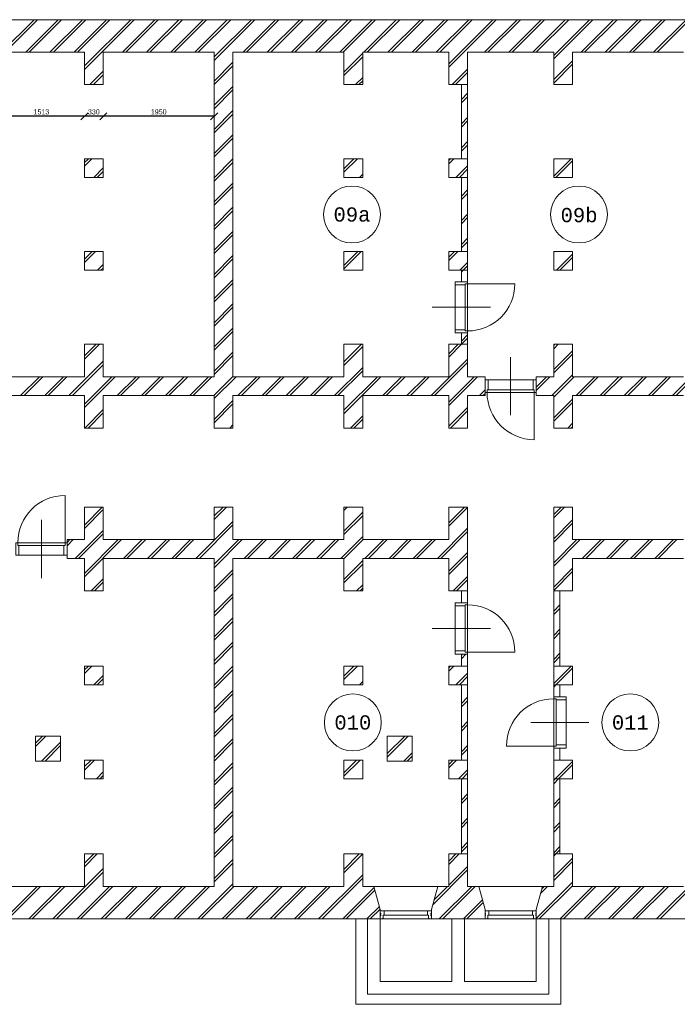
# Model space of a CAD drawing. Header units: millimetres. Extents: x 16453 to 69052, y 14723 to 37253.
# Tile 4 of 5: x 44220 to 55776, y 17746 to 35036. Entities that reach past the tile are written whole.
import ezdxf
from ezdxf.enums import TextEntityAlignment as Align
from ezdxf.xclip import XClip

# ---------------------------------------------------------------- set-up
doc = ezdxf.new("R2010")
doc.units = ezdxf.units.MM
doc.header["$LTSCALE"] = 50
doc.header["$XCLIPFRAME"] = 0
doc.layers.get('0').update_dxf_attribs({"linetype": 'CONTINUOUS'})
for name, color, linetype in [('Xref', 8, 'CONTINUOUS'), ('Xref-kel26$0$AL$1A---_ALGEMEEN', 8, 'CONTINUOUS'), ('Xref-kel26$0$AM$1A---_MAATV', 8, 'CONTINUOUS'), ('Xref-kel26$0$AT$1A---_TEKST050', 8, 'CONTINUOUS')]:
    doc.layers.add(name, color=color, linetype=linetype)
doc.styles.add('Xref-kel26$0$MONOTXT', font='MONOTXT')
doc.styles.add('Xref-kel26$0$Standard', font='txt')
doc.dimstyles.new('Xref-kel26$0$Standard', dxfattribs={"dimscale": 50, "dimtxt": 1.8, "dimasz": 2.5, "dimexe": 0.18, "dimexo": 0.0625, "dimtad": 1, "dimdec": 0, "dimdsep": 46, "dimtxsty": 'Xref-kel26$0$Standard', "dimblk": 'Xref-kel26$0$_Oblique', "dimcen": 2.5, "dimse1": 1, "dimse2": 1, "dimclrd": 8, "dimclre": 8, "dimclrt": 8, "dimadec": 0, "dimazin": 0, "dimtfac": 1, "dimtdec": 0, "dimtmove": 0, "dimatfit": 3, "dimldrblk": 'Xref-kel26$0$_Oblique', "dimfxl": 1, "dimtolj": 1, "dimtzin": 0, "dimarcsym": 0})

# ---------------------------------------------------------------- blocks, each defined once
blk = doc.blocks.new('Xref-kel26$0$ED0831')
at = {"layer": 'Xref-kel26$0$AL$1A---_ALGEMEEN', "color": 0, "linetype": 'Continuous', "lineweight": 0}
for p, q in [((450, -400), (450, 620)), ((0, 0), (0, 220)), ((0, 220), (55, 220)), ((55, 220), (845, 220)), ((55, 220), (55, 45)), ((900, 220), (845, 220)), ((845, 220), (845, 45)), ((900, 0), (900, 220)), ((35, 0), (0, 0)), ((55, 45), (35, 45)), ((35, 45), (35, 0)), ((35, 0), (35, -830)), ((865, 0), (35, 0)), ((55, 45), (845, 45)), ((845, 45), (865, 45)), ((865, 45), (865, 0)), ((865, 0), (900, 0))]:
    blk.add_line(p, q, dxfattribs=at)
blk.add_arc((35, 0), 830, 270, 360, dxfattribs=at)
blk = doc.blocks.new('*O9')
at = {"layer": 'Xref-kel26$0$AL$1A---_ALGEMEEN', "color": 0, "linetype": 'Continuous', "lineweight": 0}
for p, q in [((-333, 69.5), (433, 69.5)), ((-355.5, -69.5), (455.5, -69.5)), ((-333, -2.5), (433, -2.5))]:
    blk.add_line(p, q, dxfattribs=at)
for points in [[(-400, 69.5), (-335.15, 69.5), (-333, 67.36), (-333, -2.5), (-350, -2.5), (-350, -53.5), (-355.5, -53.5), (-355.5, -67.28), (-357.72, -69.5), (-400, -69.5), (-400, -15.5), (-391, -15.5), (-391, 0.5), (-400, 0.5), (-400, 14.5), (-391, 14.5), (-391, 30.5), (-400, 30.5)], [(500, 69.5), (435.15, 69.5), (433, 67.36), (433, -2.5), (450, -2.5), (450, -53.5), (455.5, -53.5), (455.5, -67.28), (457.72, -69.5), (500, -69.5), (500, -15.5), (491, -15.5), (491, 0.5), (500, 0.5), (500, 14.5), (491, 14.5), (491, 30.5), (500, 30.5)]]:
    blk.add_lwpolyline(points, close=True, dxfattribs=at)
blk = doc.blocks.new('*O10')
at = {"layer": 'Xref-kel26$0$AL$1A---_ALGEMEEN', "color": 0, "linetype": 'Continuous', "lineweight": 0}
for p, q in [((333, 69.5), (-433, 69.5)), ((355.5, -69.5), (-455.5, -69.5)), ((333, -2.5), (-433, -2.5))]:
    blk.add_line(p, q, dxfattribs=at)
for points in [[(-500, 69.5), (-435.15, 69.5), (-433, 67.36), (-433, -2.5), (-450, -2.5), (-450, -53.5), (-455.5, -53.5), (-455.5, -67.28), (-457.72, -69.5), (-500, -69.5), (-500, -15.5), (-491, -15.5), (-491, 0.5), (-500, 0.5), (-500, 14.5), (-491, 14.5), (-491, 30.5), (-500, 30.5)], [(400, 69.5), (335.15, 69.5), (333, 67.36), (333, -2.5), (350, -2.5), (350, -53.5), (355.5, -53.5), (355.5, -67.28), (357.72, -69.5), (400, -69.5), (400, -15.5), (391, -15.5), (391, 0.5), (400, 0.5), (400, 14.5), (391, 14.5), (391, 30.5), (400, 30.5)]]:
    blk.add_lwpolyline(points, close=True, dxfattribs=at)
blk = doc.blocks.new('Xref-kel26$0$_Oblique')
at = {"color": 0, "linetype": 'ByBlock', "lineweight": -2}
blk.add_line((-0.5, -0.5), (0.5, 0.5), dxfattribs=at)
blk = doc.blocks.new('*D17')
at = {"layer": 'Xref-kel26$0$AM$1A---_MAATV', "color": 8, "linetype": 'Continuous', "lineweight": -2, "transparency": 16777216}
blk.add_line((121495.43, 57319.74001), (119982.93, 57319.74001), dxfattribs=at)
at = {"layer": 'Xref-kel26$0$AM$1A---_MAATV', "color": 8, "linetype": 'Continuous', "lineweight": -2, "transparency": 16777216, "xscale": 125, "yscale": 125, "zscale": 125, "rotation": 180}
blk.add_blockref('Xref-kel26$0$_Oblique', (119982.93, 57319.74001), dxfattribs=at)
at = {"layer": 'Xref-kel26$0$AM$1A---_MAATV', "color": 8, "linetype": 'Continuous', "lineweight": -2, "transparency": 16777216, "xscale": 125, "yscale": 125, "zscale": 125}
blk.add_blockref('Xref-kel26$0$_Oblique', (121495.43, 57319.74001), dxfattribs=at)
at = {"layer": 'Xref-kel26$0$AM$1A---_MAATV', "color": 8, "linetype": 'Continuous', "lineweight": 0, "transparency": 16777216, "insert": (120739.18, 57395.99001), "char_height": 90, "attachment_point": 5, "style": 'Xref-kel26$0$Standard'}
blk.add_mtext('\\A1;1513', dxfattribs=at)
blk = doc.blocks.new('*D18')
at = {"layer": 'Xref-kel26$0$AM$1A---_MAATV', "color": 8, "linetype": 'Continuous', "lineweight": -2, "transparency": 16777216}
blk.add_line((121825.43, 57319.74001), (121495.43, 57319.74001), dxfattribs=at)
at = {"layer": 'Xref-kel26$0$AM$1A---_MAATV', "color": 8, "linetype": 'Continuous', "lineweight": -2, "transparency": 16777216, "xscale": 125, "yscale": 125, "zscale": 125, "rotation": 180}
blk.add_blockref('Xref-kel26$0$_Oblique', (121495.43, 57319.74001), dxfattribs=at)
at = {"layer": 'Xref-kel26$0$AM$1A---_MAATV', "color": 8, "linetype": 'Continuous', "lineweight": -2, "transparency": 16777216, "xscale": 125, "yscale": 125, "zscale": 125}
blk.add_blockref('Xref-kel26$0$_Oblique', (121825.43, 57319.74001), dxfattribs=at)
at = {"layer": 'Xref-kel26$0$AM$1A---_MAATV', "color": 8, "linetype": 'Continuous', "lineweight": 0, "transparency": 16777216, "insert": (121660.43, 57395.99001), "char_height": 90, "attachment_point": 5, "style": 'Xref-kel26$0$Standard'}
blk.add_mtext('\\A1;330', dxfattribs=at)
blk = doc.blocks.new('*D19')
at = {"layer": 'Xref-kel26$0$AM$1A---_MAATV', "color": 8, "linetype": 'Continuous', "lineweight": -2, "transparency": 16777216}
blk.add_line((123775.43, 57319.74001), (121825.43, 57319.74001), dxfattribs=at)
at = {"layer": 'Xref-kel26$0$AM$1A---_MAATV', "color": 8, "linetype": 'Continuous', "lineweight": -2, "transparency": 16777216, "xscale": 125, "yscale": 125, "zscale": 125, "rotation": 180}
blk.add_blockref('Xref-kel26$0$_Oblique', (121825.43, 57319.74001), dxfattribs=at)
at = {"layer": 'Xref-kel26$0$AM$1A---_MAATV', "color": 8, "linetype": 'Continuous', "lineweight": -2, "transparency": 16777216, "xscale": 125, "yscale": 125, "zscale": 125}
blk.add_blockref('Xref-kel26$0$_Oblique', (123775.43, 57319.74001), dxfattribs=at)
at = {"layer": 'Xref-kel26$0$AM$1A---_MAATV', "color": 8, "linetype": 'Continuous', "lineweight": 0, "transparency": 16777216, "insert": (122800.43, 57395.99001), "char_height": 90, "attachment_point": 5, "style": 'Xref-kel26$0$Standard'}
blk.add_mtext('\\A1;1950', dxfattribs=at)
blk = doc.blocks.new('Xref-kel26')
at = {"layer": 'Xref-kel26$0$AL$1A---_ALGEMEEN', "linetype": 'Continuous', "lineweight": 0}
for p, q in [((120040.48, 58444.85), (120610.48, 59014.85)), ((120100.48, 58444.85), (120670.48, 59014.85)), ((120464.75, 58444.85), (121034.75, 59014.85)), ((120524.75, 58444.85), (121094.75, 59014.85)), ((120889.01, 58444.85), (121459.01, 59014.85)), ((120949.01, 58444.85), (121519.01, 59014.85)), ((121313.28, 58444.85), (121883.28, 59014.85)), ((121373.28, 58444.85), (121943.28, 59014.85)), ((121495.43, 58202.74), (122307.54, 59014.85)), ((121495.43, 58142.74), (122367.54, 59014.85)), ((122161.8, 58444.85), (122731.8, 59014.85)), ((122221.8, 58444.85), (122791.8, 59014.85)), ((122586.07, 58444.85), (123156.07, 59014.85)), ((122646.07, 58444.85), (123216.07, 59014.85)), ((123010.33, 58444.85), (123580.33, 59014.85)), ((123070.33, 58444.85), (123640.33, 59014.85)), ((123434.6, 58444.85), (124004.6, 59014.85)), ((123494.6, 58444.85), (124064.6, 59014.85)), ((123775.43, 58361.42), (124428.86, 59014.85)), ((123775.43, 58301.42), (124488.86, 59014.85)), ((124283.12, 58444.85), (124853.12, 59014.85)), ((124343.12, 58444.85), (124913.12, 59014.85)), ((124707.39, 58444.85), (125277.39, 59014.85)), ((124767.39, 58444.85), (125337.39, 59014.85)), ((125131.65, 58444.85), (125701.65, 59014.85)), ((125191.65, 58444.85), (125761.65, 59014.85)), ((125555.92, 58444.85), (126125.92, 59014.85)), ((125615.92, 58444.85), (126185.92, 59014.85)), ((125980.18, 58444.85), (126550.18, 59014.85)), ((126040.18, 58444.85), (126610.18, 59014.85)), ((126404.45, 58444.85), (126974.45, 59014.85)), ((126464.45, 58444.85), (127034.45, 59014.85)), ((126828.71, 58444.85), (127398.71, 59014.85)), ((126888.71, 58444.85), (127458.71, 59014.85)), ((127252.97, 58444.85), (127822.97, 59014.85)), ((127312.97, 58444.85), (127882.97, 59014.85)), ((127677.24, 58444.85), (128247.24, 59014.85)), ((127737.24, 58444.85), (128307.24, 59014.85)), ((127897.93, 58241.28), (128671.5, 59014.85)), ((127897.93, 58181.28), (128731.5, 59014.85)), ((128525.77, 58444.85), (129095.77, 59014.85)), ((128585.77, 58444.85), (129155.77, 59014.85)), ((128950.03, 58444.85), (129520.03, 59014.85)), ((129010.03, 58444.85), (129580.03, 59014.85)), ((129374.29, 58444.85), (129944.29, 59014.85)), ((129434.29, 58444.85), (130004.29, 59014.85)), ((129740.43, 58386.72), (130368.56, 59014.85)), ((129740.43, 58326.72), (130428.56, 59014.85)), ((130222.82, 58444.85), (130792.82, 59014.85)), ((130282.82, 58444.85), (130852.82, 59014.85)), ((130647.09, 58444.85), (131217.09, 59014.85)), ((130707.09, 58444.85), (131277.09, 59014.85)), ((131071.35, 58444.85), (131641.35, 59014.85)), ((131131.35, 58444.85), (131701.35, 59014.85)), ((131495.61, 58444.85), (132065.61, 59014.85)), ((131555.61, 58444.85), (132125.61, 59014.85)), ((126055.43, 58095.83), (126385.43, 58425.83)), ((126055.43, 58035.83), (126385.43, 58365.83)), ((129740.43, 57962.46), (130070.43, 58292.46)), ((121591.8, 57874.85), (121825.43, 58108.48)), ((123775.43, 57937.16), (124105.43, 58267.16)), ((123775.43, 57877.16), (124105.43, 58207.16)), ((127955.77, 57874.85), (128227.93, 58147.01)), ((129740.43, 57902.46), (130070.43, 58232.46)), ((121651.8, 57874.85), (121825.43, 58048.48)), ((126258.71, 57874.85), (126385.43, 58001.57)), ((126318.71, 57874.85), (126385.43, 57941.57)), ((128015.77, 57874.85), (128227.93, 58087.01)), ((123775.43, 57512.89), (124105.43, 57842.89)), ((123775.43, 57452.89), (124105.43, 57782.89)), ((128117.93, 57612.75), (128227.93, 57722.75)), ((128117.93, 57552.75), (128227.93, 57662.75)), ((123775.43, 57088.63), (124105.43, 57418.63)), ((123775.43, 57028.63), (124105.43, 57358.63)), ((128117.93, 57188.49), (128227.93, 57298.49)), ((128117.93, 57128.49), (128227.93, 57238.49)), ((123775.43, 56664.36), (124105.43, 56994.36)), ((123775.43, 56604.36), (124105.43, 56934.36)), ((128117.93, 56764.22), (128227.93, 56874.22)), ((128117.93, 56704.22), (128227.93, 56814.22)), ((121495.43, 56505.68), (121564.6, 56574.85)), ((121495.43, 56445.68), (121624.6, 56574.85)), ((123775.43, 56240.1), (124105.43, 56570.1)), ((126055.43, 56398.78), (126231.5, 56574.85)), ((126055.43, 56338.78), (126291.5, 56574.85)), ((127897.93, 56544.22), (127928.56, 56574.85)), ((127897.93, 56484.22), (127988.56, 56574.85)), ((129740.43, 56265.4), (130049.88, 56574.85)), ((121658.86, 56244.85), (121825.43, 56411.42)), ((123775.43, 56180.1), (124105.43, 56510.1)), ((128022.82, 56244.85), (128227.93, 56449.96)), ((128082.82, 56244.85), (128227.93, 56389.96)), ((129779.88, 56244.85), (130070.43, 56535.4)), ((121718.86, 56244.85), (121825.43, 56351.42)), ((126325.77, 56244.85), (126385.43, 56304.51)), ((123775.43, 55815.83), (124105.43, 56145.83)), ((123775.43, 55755.83), (124105.43, 56085.83)), ((128117.93, 55915.69), (128227.93, 56025.69)), ((128117.93, 55855.69), (128227.93, 55965.69)), ((123775.43, 55391.57), (124105.43, 55721.57)), ((123775.43, 55331.57), (124105.43, 55661.57)), ((128117.93, 55491.43), (128227.93, 55601.43)), ((128117.93, 55431.43), (128227.93, 55541.43)), ((123775.43, 54967.31), (124105.43, 55297.31)), ((123775.43, 54907.31), (124105.43, 55237.31)), ((128117.93, 55067.17), (128227.93, 55177.17)), ((128117.93, 55007.17), (128227.93, 55117.17)), ((121495.43, 54808.63), (121631.65, 54944.85)), ((121495.43, 54748.63), (121691.65, 54944.85)), ((123775.43, 54543.04), (124105.43, 54873.04)), ((123775.43, 54483.04), (124105.43, 54813.04)), ((126055.43, 54701.72), (126298.56, 54944.85)), ((126055.43, 54641.72), (126358.56, 54944.85)), ((127897.93, 54847.17), (127995.61, 54944.85)), ((127897.93, 54787.17), (128055.61, 54944.85)), ((129740.43, 54932.61), (129752.67, 54944.85)), ((129786.93, 54614.85), (130070.43, 54898.35)), ((129846.93, 54614.85), (130070.43, 54838.35)), ((121725.92, 54614.85), (121825.43, 54714.36)), ((121785.92, 54614.85), (121825.43, 54654.36)), ((128089.88, 54614.85), (128227.93, 54752.9)), ((128149.88, 54614.85), (128227.93, 54692.9)), ((128117.93, 54582.9), (128149.88, 54614.85)), ((123775.43, 54118.78), (124105.43, 54448.78)), ((123775.43, 54058.78), (124105.43, 54388.78)), ((123775.43, 53694.51), (124105.43, 54024.51)), ((123775.43, 53634.51), (124105.43, 53964.51)), ((123775.43, 53270.25), (124105.43, 53600.25)), ((123775.43, 53210.25), (124105.43, 53540.25)), ((128117.93, 53370.11), (128227.93, 53480.11)), ((121495.43, 53111.57), (121698.71, 53314.85)), ((121495.43, 53051.57), (121758.71, 53314.85)), ((126055.43, 53004.67), (126365.61, 53314.85)), ((126055.43, 52944.67), (126385.43, 53274.67)), ((127897.93, 53150.11), (128062.67, 53314.85)), ((127897.93, 53090.11), (128122.67, 53314.85)), ((128122.67, 53314.85), (128227.93, 53420.11)), ((129740.43, 53295.55), (129759.73, 53314.85)), ((129740.43, 53235.55), (129819.73, 53314.85)), ((123775.43, 52845.99), (124105.43, 53175.99)), ((123775.43, 52785.99), (124105.43, 53115.99)), ((129740.43, 52871.29), (130070.43, 53201.29)), ((129740.43, 52811.29), (130070.43, 53141.29)), ((121222.97, 52414.85), (121825.43, 53017.31)), ((121282.97, 52414.85), (121825.43, 52957.31)), ((125889.88, 52414.85), (126385.43, 52910.4)), ((127586.93, 52414.85), (128227.93, 53055.85)), ((127646.93, 52414.85), (128227.93, 52995.85)), ((131829.57, 52414.85), (132350.43, 52935.71)), ((120374.45, 52414.85), (120704.45, 52744.85)), ((120434.45, 52414.85), (120764.45, 52744.85)), ((120798.71, 52414.85), (121128.71, 52744.85)), ((120858.71, 52414.85), (121188.71, 52744.85)), ((121495.43, 52263.04), (121977.24, 52744.85)), ((121495.43, 52203.04), (122037.24, 52744.85)), ((122071.5, 52414.85), (122401.5, 52744.85)), ((122131.5, 52414.85), (122461.5, 52744.85)), ((122495.77, 52414.85), (122825.77, 52744.85)), ((122555.77, 52414.85), (122885.77, 52744.85)), ((122920.03, 52414.85), (123250.03, 52744.85)), ((122980.03, 52414.85), (123310.03, 52744.85)), ((123344.29, 52414.85), (123674.29, 52744.85)), ((123404.29, 52414.85), (123734.29, 52744.85)), ((123768.56, 52414.85), (124105.43, 52751.72)), ((123775.43, 52361.72), (124158.56, 52744.85)), ((124192.82, 52414.85), (124522.82, 52744.85)), ((124252.82, 52414.85), (124582.82, 52744.85)), ((124617.09, 52414.85), (124947.09, 52744.85)), ((124677.09, 52414.85), (125007.09, 52744.85)), ((125041.35, 52414.85), (125371.35, 52744.85)), ((125101.35, 52414.85), (125431.35, 52744.85)), ((125465.61, 52414.85), (125795.61, 52744.85)), ((125525.61, 52414.85), (125855.61, 52744.85)), ((125949.88, 52414.85), (126385.43, 52850.4)), ((126055.43, 52156.14), (126644.14, 52744.85)), ((126055.43, 52096.14), (126704.14, 52744.85)), ((126738.41, 52414.85), (127068.41, 52744.85)), ((126798.41, 52414.85), (127128.41, 52744.85)), ((127162.67, 52414.85), (127492.67, 52744.85)), ((127222.67, 52414.85), (127552.67, 52744.85)), ((127897.93, 52301.58), (128341.2, 52744.85)), ((127897.93, 52241.58), (128401.2, 52744.85)), ((129434.18, 52565.04), (129613.99, 52744.85)), ((129434.18, 52505.04), (129673.99, 52744.85)), ((129708.25, 52414.85), (130070.43, 52777.03)), ((129740.43, 52387.03), (130098.25, 52744.85)), ((130132.52, 52414.85), (130462.52, 52744.85)), ((130192.52, 52414.85), (130522.52, 52744.85)), ((130556.78, 52414.85), (130886.78, 52744.85)), ((130616.78, 52414.85), (130946.78, 52744.85)), ((130981.05, 52414.85), (131311.05, 52744.85)), ((131041.05, 52414.85), (131371.05, 52744.85)), ((131405.31, 52414.85), (131735.31, 52744.85)), ((131465.31, 52414.85), (131795.31, 52744.85)), ((131889.57, 52414.85), (132350.43, 52875.71)), ((128435.46, 52414.85), (128534.18, 52513.57)), ((128495.46, 52414.85), (128534.18, 52453.57)), ((123775.43, 51997.46), (124105.43, 52327.46)), ((123775.43, 51937.46), (124105.43, 52267.46)), ((129740.43, 52022.76), (130070.43, 52352.76)), ((129740.43, 51962.76), (130070.43, 52292.76)), ((121501.5, 51844.85), (121825.43, 52168.78)), ((121561.5, 51844.85), (121825.43, 52108.78)), ((126168.41, 51844.85), (126385.43, 52061.87)), ((127897.93, 51877.32), (128227.93, 52207.32)), ((127925.46, 51844.85), (128227.93, 52147.32)), ((124047.09, 51844.85), (124105.43, 51903.19)), ((126228.41, 51844.85), (126385.43, 52001.87)), ((129986.78, 51844.85), (130070.43, 51928.5)), ((130046.78, 51844.85), (130070.43, 51868.5)), ((121495.43, 50454.85), (121495.43, 49884.85)), ((121825.43, 50454.85), (121495.43, 50454.85)), ((121495.43, 50141.72), (121808.56, 50454.85)), ((121495.43, 50081.72), (121825.43, 50411.72)), ((121825.43, 50454.85), (121825.43, 49884.85)), ((123775.43, 50454.85), (124105.43, 50454.85)), ((123775.43, 50454.85), (123775.43, 49884.85)), ((123775.43, 50300.4), (123929.88, 50454.85)), ((123775.43, 50240.4), (123989.88, 50454.85)), ((124105.43, 50454.85), (124105.43, 49884.85)), ((126055.43, 50454.85), (126055.43, 49884.85)), ((126385.43, 50454.85), (126055.43, 50454.85)), ((126055.43, 50399.08), (126111.2, 50454.85)), ((126055.43, 50034.82), (126385.43, 50364.82)), ((126385.43, 50454.85), (126385.43, 49884.85)), ((127897.93, 50454.85), (127897.93, 49884.85)), ((127897.93, 50454.85), (128227.93, 50454.85)), ((127897.93, 50180.26), (128172.52, 50454.85)), ((127897.93, 50120.26), (128227.93, 50450.26)), ((128227.93, 50454.85), (128227.93, 48984.85)), ((129740.43, 50325.71), (129869.57, 50454.85)), ((129740.43, 50265.71), (129929.57, 50454.85)), ((123454.14, 49554.85), (124105.43, 50206.14)), ((123514.14, 49554.85), (124105.43, 50146.14)), ((126055.43, 49974.82), (126385.43, 50304.82)), ((129740.43, 49901.44), (130070.43, 50231.44)), ((129740.43, 49841.44), (130070.43, 50171.44)), ((121332.82, 49554.85), (121825.43, 50047.46)), ((121392.82, 49554.85), (121825.43, 49987.46)), ((127696.78, 49554.85), (128227.93, 50086)), ((127756.78, 49554.85), (128227.93, 50026)), ((121189.18, 49884.85), (121495.43, 49884.85)), ((121189.18, 49835.47), (121238.56, 49884.85)), ((121189.18, 49775.47), (121298.56, 49884.85)), ((121495.43, 49293.19), (122087.09, 49884.85)), ((121495.43, 49233.19), (122147.09, 49884.85)), ((121825.43, 49884.85), (123775.43, 49884.85)), ((122181.35, 49554.85), (122511.35, 49884.85)), ((122241.35, 49554.85), (122571.35, 49884.85)), ((122605.61, 49554.85), (122935.61, 49884.85)), ((122665.61, 49554.85), (122995.61, 49884.85)), ((123029.88, 49554.85), (123359.88, 49884.85)), ((123089.88, 49554.85), (123419.88, 49884.85)), ((123775.43, 49451.87), (124208.41, 49884.85)), ((123775.43, 49391.87), (124268.41, 49884.85)), ((124105.43, 49884.85), (126055.43, 49884.85)), ((124302.67, 49554.85), (124632.67, 49884.85)), ((124362.67, 49554.85), (124692.67, 49884.85)), ((124726.93, 49554.85), (125056.93, 49884.85)), ((124786.93, 49554.85), (125116.93, 49884.85)), ((125151.2, 49554.85), (125481.2, 49884.85)), ((125211.2, 49554.85), (125541.2, 49884.85)), ((125575.46, 49554.85), (125905.46, 49884.85)), ((125635.46, 49554.85), (125965.46, 49884.85)), ((125999.73, 49554.85), (126385.43, 49940.55)), ((126055.43, 49550.55), (126389.73, 49884.85)), ((126385.43, 49884.85), (127897.93, 49884.85)), ((126423.99, 49554.85), (126753.99, 49884.85)), ((126483.99, 49554.85), (126813.99, 49884.85)), ((126848.25, 49554.85), (127178.25, 49884.85)), ((126908.25, 49554.85), (127238.25, 49884.85)), ((127272.52, 49554.85), (127602.52, 49884.85)), ((127332.52, 49554.85), (127662.52, 49884.85)), ((129740.43, 49477.18), (130148.1, 49884.85)), ((129740.43, 49417.18), (130208.1, 49884.85)), ((130242.37, 49554.85), (130572.37, 49884.85)), ((130302.37, 49554.85), (130632.37, 49884.85)), ((130666.63, 49554.85), (130996.63, 49884.85)), ((130726.63, 49554.85), (131056.63, 49884.85)), ((131090.9, 49554.85), (131420.9, 49884.85)), ((131150.9, 49554.85), (131480.9, 49884.85)), ((131515.16, 49554.85), (131845.16, 49884.85)), ((131575.16, 49554.85), (131905.16, 49884.85)), ((127897.93, 49331.73), (128227.93, 49661.73)), ((121189.18, 49554.85), (121495.43, 49554.85)), ((121495.43, 48984.85), (121495.43, 49554.85)), ((121825.43, 48984.85), (121825.43, 49554.85)), ((121825.43, 49554.85), (123775.43, 49554.85)), ((124105.43, 49554.85), (126055.43, 49554.85)), ((126055.43, 48984.85), (126055.43, 49554.85)), ((126055.43, 49186.29), (126385.43, 49516.29)), ((126055.43, 49126.29), (126385.43, 49456.29)), ((126385.43, 48984.85), (126385.43, 49554.85)), ((126385.43, 49554.85), (127897.93, 49554.85)), ((127897.93, 49271.73), (128227.93, 49601.73)), ((127897.93, 48984.85), (127897.93, 49554.85)), ((123775.43, 49027.61), (124105.43, 49357.61)), ((123775.43, 48967.61), (124105.43, 49297.61)), ((129740.43, 49052.91), (130070.43, 49382.91)), ((129740.43, 48992.91), (130070.43, 49322.91)), ((121611.35, 48984.85), (121825.43, 49198.93)), ((121671.35, 48984.85), (121825.43, 49138.93)), ((127975.31, 48984.85), (128227.93, 49237.47)), ((128035.31, 48984.85), (128227.93, 49177.47)), ((121825.43, 48984.85), (121495.43, 48984.85)), ((123775.43, 48603.35), (124105.43, 48933.35)), ((126385.43, 48984.85), (126055.43, 48984.85)), ((126278.25, 48984.85), (126385.43, 49092.03)), ((126338.25, 48984.85), (126385.43, 49032.03)), ((127897.93, 48984.85), (128227.93, 48984.85)), ((123775.43, 48543.35), (124105.43, 48873.35)), ((129740.43, 48628.65), (129850.43, 48738.65)), ((129740.43, 48568.65), (129850.43, 48678.65)), ((123775.43, 48179.08), (124105.43, 48509.08)), ((123775.43, 48119.08), (124105.43, 48449.08)), ((129740.43, 48204.38), (129850.43, 48314.38)), ((129740.43, 48144.38), (129850.43, 48254.38)), ((123775.43, 47754.82), (124105.43, 48084.82)), ((123775.43, 47694.82), (124105.43, 48024.82)), ((128117.93, 47854.68), (128138.1, 47874.85)), ((128117.93, 47794.68), (128198.1, 47874.85)), ((129740.43, 47780.12), (129850.43, 47890.12)), ((129740.43, 47720.12), (129850.43, 47830.12)), ((121495.43, 47596.14), (121564.14, 47664.85)), ((121495.43, 47536.14), (121624.14, 47664.85)), ((123775.43, 47330.55), (124105.43, 47660.55)), ((123775.43, 47270.55), (124105.43, 47600.55)), ((126055.43, 47489.23), (126231.05, 47664.85)), ((126055.43, 47429.23), (126291.05, 47664.85)), ((127897.93, 47634.68), (127928.1, 47664.85)), ((127897.93, 47574.68), (127988.1, 47664.85)), ((129740.43, 47355.86), (130049.42, 47664.85)), ((129779.42, 47334.85), (130070.43, 47625.86)), ((121658.41, 47334.85), (121825.43, 47501.87)), ((121718.41, 47334.85), (121825.43, 47441.87)), ((126325.31, 47334.85), (126385.43, 47394.97)), ((128022.37, 47334.85), (128227.93, 47540.41)), ((128082.37, 47334.85), (128227.93, 47480.41)), ((123775.43, 46906.29), (124105.43, 47236.29)), ((126385.31, 47334.85), (126385.43, 47334.97)), ((129740.43, 47295.86), (129779.42, 47334.85)), ((123775.43, 46846.29), (124105.43, 47176.29)), ((128117.93, 47006.15), (128227.93, 47116.15)), ((128117.93, 46946.15), (128227.93, 47056.15)), ((123775.43, 46482.03), (124105.43, 46812.03)), ((123775.43, 46422.03), (124105.43, 46752.03)), ((128117.93, 46581.88), (128227.93, 46691.88)), ((128117.93, 46521.88), (128227.93, 46631.88)), ((120635.43, 46311.87), (120758.41, 46434.85)), ((120635.43, 46251.87), (120818.41, 46434.85)), ((123775.43, 46057.76), (124105.43, 46387.76)), ((126815.43, 46127.91), (127122.37, 46434.85)), ((126815.43, 46067.91), (127182.37, 46434.85)), ((120742.67, 45994.85), (121075.43, 46327.61)), ((120802.67, 45994.85), (121075.43, 46267.61)), ((123775.43, 45997.76), (124105.43, 46327.76)), ((128117.93, 46157.62), (128227.93, 46267.62)), ((128117.93, 46097.62), (128227.93, 46207.62)), ((121495.43, 45899.08), (121611.2, 46014.85)), ((121495.43, 45839.08), (121671.2, 46014.85)), ((126055.43, 45792.18), (126278.1, 46014.85)), ((126055.43, 45732.18), (126338.1, 46014.85)), ((127106.63, 45994.85), (127255.43, 46143.65)), ((127166.63, 45994.85), (127255.43, 46083.65)), ((127897.93, 45937.62), (127975.16, 46014.85)), ((127897.93, 45877.62), (128035.16, 46014.85)), ((123775.43, 45633.5), (124105.43, 45963.5)), ((123775.43, 45573.5), (124105.43, 45903.5)), ((128069.42, 45684.85), (128227.93, 45843.36)), ((129766.48, 45684.85), (130070.43, 45988.8)), ((129826.48, 45684.85), (130070.43, 45928.8)), ((121705.46, 45684.85), (121825.43, 45804.82)), ((121765.46, 45684.85), (121825.43, 45744.82)), ((126372.37, 45684.85), (126385.43, 45697.91)), ((128117.93, 45673.36), (128129.42, 45684.85)), ((128129.42, 45684.85), (128227.93, 45783.36)), ((129740.43, 45658.8), (129766.48, 45684.85)), ((129740.43, 45598.8), (129826.48, 45684.85)), ((123775.43, 45209.23), (124105.43, 45539.23)), ((123775.43, 45149.23), (124105.43, 45479.23)), ((128117.93, 45309.09), (128227.93, 45419.09)), ((128117.93, 45249.09), (128227.93, 45359.09)), ((129740.43, 45234.54), (129850.43, 45344.54)), ((129740.43, 45174.54), (129850.43, 45284.54)), ((123775.43, 44784.97), (124105.43, 45114.97)), ((123775.43, 44724.97), (124105.43, 45054.97)), ((128117.93, 44884.83), (128227.93, 44994.83)), ((128117.93, 44824.83), (128227.93, 44934.83)), ((129740.43, 44810.27), (129850.43, 44920.27)), ((129740.43, 44750.27), (129850.43, 44860.27)), ((123775.43, 44360.71), (124105.43, 44690.71)), ((123775.43, 44300.71), (124105.43, 44630.71)), ((128117.93, 44460.56), (128227.93, 44570.56)), ((128117.93, 44400.56), (128227.93, 44510.56)), ((129740.43, 44386.01), (129850.43, 44496.01)), ((129779.27, 44364.85), (129850.43, 44436.01)), ((121495.43, 44202.03), (121658.25, 44364.85)), ((121495.43, 44142.03), (121718.25, 44364.85)), ((123775.43, 43936.44), (124105.43, 44266.44)), ((126055.43, 44095.12), (126325.16, 44364.85)), ((126055.43, 44035.12), (126385.16, 44364.85)), ((127897.93, 44240.56), (128022.22, 44364.85)), ((127897.93, 44180.56), (128082.22, 44364.85)), ((129740.43, 44326.01), (129779.27, 44364.85)), ((129740.43, 43961.74), (130070.43, 44291.74)), ((120942.52, 43224.85), (121825.43, 44107.76)), ((123775.43, 43876.44), (124105.43, 44206.44)), ((127897.93, 43816.3), (128227.93, 44146.3)), ((129740.43, 43901.74), (130070.43, 44231.74)), ((121002.52, 43224.85), (121825.43, 44047.76)), ((125609.42, 43224.85), (126385.43, 44000.86)), ((125669.42, 43224.85), (126385.43, 43940.86)), ((127614.13, 43472.5), (128227.93, 44086.3)), ((131549.12, 43224.85), (132350.43, 44026.16)), ((131609.12, 43224.85), (132350.43, 43966.16)), ((120093.99, 43224.85), (120663.99, 43794.85)), ((120153.99, 43224.85), (120723.99, 43794.85)), ((120518.25, 43224.85), (121088.25, 43794.85)), ((120578.25, 43224.85), (121148.25, 43794.85)), ((121366.78, 43224.85), (121936.78, 43794.85)), ((121426.78, 43224.85), (121996.78, 43794.85)), ((121791.05, 43224.85), (122361.05, 43794.85)), ((121851.05, 43224.85), (122421.05, 43794.85)), ((122215.31, 43224.85), (122785.31, 43794.85)), ((122275.31, 43224.85), (122845.31, 43794.85)), ((122639.57, 43224.85), (123209.57, 43794.85)), ((122699.57, 43224.85), (123269.57, 43794.85)), ((123063.84, 43224.85), (123633.84, 43794.85)), ((123123.84, 43224.85), (123693.84, 43794.85)), ((123488.1, 43224.85), (124105.43, 43842.18)), ((123548.1, 43224.85), (124118.1, 43794.85)), ((123912.37, 43224.85), (124482.37, 43794.85)), ((123972.37, 43224.85), (124542.37, 43794.85)), ((124336.63, 43224.85), (124906.63, 43794.85)), ((124396.63, 43224.85), (124966.63, 43794.85)), ((124760.9, 43224.85), (125330.9, 43794.85)), ((124820.9, 43224.85), (125390.9, 43794.85)), ((125185.16, 43224.85), (125755.16, 43794.85)), ((125245.16, 43224.85), (125815.16, 43794.85)), ((126033.69, 43224.85), (126586.38, 43777.54)), ((126581.68, 43794.85), (127701.68, 43794.85)), ((127636.5, 43554.87), (127876.48, 43794.85)), ((127730.74, 43224.85), (128300.74, 43794.85)), ((127790.74, 43224.85), (128360.74, 43794.85)), ((129544.18, 43794.85), (128424.18, 43794.85)), ((129434.18, 43231.23), (130070.43, 43867.48)), ((129487.8, 43224.85), (130070.43, 43807.48)), ((129510.86, 43672.17), (129633.54, 43794.85)), ((129533.23, 43754.55), (129573.54, 43794.85)), ((129852.06, 43224.85), (130422.06, 43794.85)), ((129912.06, 43224.85), (130482.06, 43794.85)), ((130276.33, 43224.85), (130846.33, 43794.85)), ((130336.33, 43224.85), (130906.33, 43794.85)), ((130700.59, 43224.85), (131270.59, 43794.85)), ((130760.59, 43224.85), (131330.59, 43794.85)), ((131124.86, 43224.85), (131694.86, 43794.85)), ((131184.86, 43224.85), (131754.86, 43794.85)), ((126093.69, 43224.85), (126599.2, 43730.36)), ((126457.95, 43224.85), (126677, 43443.9)), ((128155.01, 43224.85), (128488.43, 43558.28)), ((128215.01, 43224.85), (128501.25, 43511.09)), ((126517.95, 43224.85), (126689.82, 43396.71))]:
    blk.add_line(p, q, dxfattribs=at)
for points in [[(119982.93, 58444.85), (121495.43, 58444.85), (121495.43, 57874.85), (121825.43, 57874.85), (121825.43, 58444.85), (123775.43, 58444.85), (123775.43, 52744.85), (121825.43, 52744.85), (121825.43, 53314.85), (121495.43, 53314.85), (121495.43, 52744.85), (119982.93, 52744.85)], [(119982.93, 52414.85), (121495.43, 52414.85), (121495.43, 51844.85), (121825.43, 51844.85), (121825.43, 52414.85), (123775.43, 52414.85), (123775.43, 51844.85), (124105.43, 51844.85), (124105.43, 52414.85), (126055.43, 52414.85), (126055.43, 51844.85), (126385.43, 51844.85), (126385.43, 52414.85), (127897.93, 52414.85), (127897.93, 51844.85), (128227.93, 51844.85), (128227.93, 52414.85), (128534.18, 52414.85), (128534.18, 52744.85), (128227.93, 52744.85), (128227.93, 53314.85), (127897.93, 53314.85), (127897.93, 52744.85), (126385.43, 52744.85), (126385.43, 53314.85), (126055.43, 53314.85), (126055.43, 52744.85), (124105.43, 52744.85), (124105.43, 58444.85), (126055.43, 58444.85), (126055.43, 57874.85), (126385.43, 57874.85), (126385.43, 58444.85), (127897.93, 58444.85), (127897.93, 57874.85), (128227.93, 57874.85), (128227.93, 58444.85), (129740.43, 58444.85), (129740.43, 57874.85), (130070.43, 57874.85), (130070.43, 58444.85), (132020.43, 58444.85)], [(132020.43, 52744.85), (130070.43, 52744.85), (130070.43, 53314.85), (129740.43, 53314.85), (129740.43, 52744.85), (129434.18, 52744.85), (129434.18, 52414.85), (129740.43, 52414.85), (129740.43, 51844.85), (130070.43, 51844.85), (130070.43, 52414.85), (132020.43, 52414.85)], [(140835.43, 59014.85), (98720.43, 59014.85)], [(119982.93, 43794.85), (121495.43, 43794.85), (121495.43, 44364.85), (121825.43, 44364.85), (121825.43, 43794.85), (123775.43, 43794.85), (123775.43, 49554.85), (121825.43, 49554.85), (121825.43, 48984.85), (121495.43, 48984.85), (121495.43, 49554.85), (121189.18, 49554.85), (121189.18, 49884.85), (121495.43, 49884.85), (121495.43, 50454.85), (121825.43, 50454.85), (121825.43, 49884.85), (123775.43, 49884.85), (123775.43, 50454.85), (124105.43, 50454.85), (124105.43, 49884.85), (126055.43, 49884.85), (126055.43, 50454.85), (126385.43, 50454.85), (126385.43, 49884.85), (127897.93, 49884.85), (127897.93, 50454.85), (128227.93, 50454.85), (128227.93, 48984.85), (127897.93, 48984.85), (127897.93, 49554.85), (126385.43, 49554.85), (126385.43, 48984.85), (126055.43, 48984.85), (126055.43, 49554.85), (124105.43, 49554.85), (124105.43, 43794.85), (126055.43, 43794.85), (126055.43, 44364.85), (126385.43, 44364.85), (126385.43, 43794.85), (126581.68, 43794.85), (126691.68, 43389.85), (126691.68, 43224.85), (112944.18, 43224.85)], [(140835.43, 43224.85), (129434.18, 43224.85), (129434.18, 43389.85), (129544.18, 43794.85), (129740.43, 43794.85), (129740.43, 44364.85), (130070.43, 44364.85), (130070.43, 43794.85), (132020.43, 43794.85)], [(132020.43, 49554.85), (130070.43, 49554.85), (130070.43, 48984.85), (129740.43, 48984.85), (129740.43, 50454.85), (130070.43, 50454.85), (130070.43, 49884.85), (132020.43, 49884.85)], [(126262.93, 43224.85), (126262.93, 41724.85), (129862.93, 41724.85), (129862.93, 43224.85)]]:
    blk.add_lwpolyline(points, dxfattribs=at)
for points in [[(128227.93, 57874.85), (128117.93, 57874.85), (128117.93, 56574.85), (128227.93, 56574.85)], [(121495.43, 56244.85), (121825.43, 56244.85), (121825.43, 56574.85), (121495.43, 56574.85)], [(126055.43, 56244.85), (126385.43, 56244.85), (126385.43, 56574.85), (126055.43, 56574.85)], [(127897.93, 56244.85), (128227.93, 56244.85), (128227.93, 56574.85), (127897.93, 56574.85)], [(129740.43, 56244.85), (130070.43, 56244.85), (130070.43, 56574.85), (129740.43, 56574.85)], [(128227.93, 54944.85), (128117.93, 54944.85), (128117.93, 56244.85), (128227.93, 56244.85)], [(121495.43, 54614.85), (121825.43, 54614.85), (121825.43, 54944.85), (121495.43, 54944.85)], [(126055.43, 54614.85), (126385.43, 54614.85), (126385.43, 54944.85), (126055.43, 54944.85)], [(127897.93, 54614.85), (128227.93, 54614.85), (128227.93, 54944.85), (127897.93, 54944.85)], [(129740.43, 54614.85), (130070.43, 54614.85), (130070.43, 54944.85), (129740.43, 54944.85)], [(128117.93, 54414.85), (128227.93, 54414.85), (128227.93, 54614.85), (128117.93, 54614.85)], [(128117.93, 53514.85), (128227.93, 53514.85), (128227.93, 53314.85), (128117.93, 53314.85)], [(128117.93, 48774.85), (128227.93, 48774.85), (128227.93, 48984.85), (128117.93, 48984.85)], [(129850.43, 48984.85), (129740.43, 48984.85), (129740.43, 47664.85), (129850.43, 47664.85)], [(128117.93, 47874.85), (128227.93, 47874.85), (128227.93, 47664.85), (128117.93, 47664.85)], [(121495.43, 47334.85), (121825.43, 47334.85), (121825.43, 47664.85), (121495.43, 47664.85)], [(126055.43, 47334.85), (126385.43, 47334.85), (126385.43, 47664.85), (126055.43, 47664.85)], [(127897.93, 47334.85), (128227.93, 47334.85), (128227.93, 47664.85), (127897.93, 47664.85)], [(129740.43, 47334.85), (130070.43, 47334.85), (130070.43, 47664.85), (129740.43, 47664.85)], [(128227.93, 47334.85), (128117.93, 47334.85), (128117.93, 46014.85), (128227.93, 46014.85)], [(129850.43, 47124.85), (129740.43, 47124.85), (129740.43, 47334.85), (129850.43, 47334.85)], [(120635.43, 45994.85), (121075.43, 45994.85), (121075.43, 46434.85), (120635.43, 46434.85)], [(126815.43, 45994.85), (127255.43, 45994.85), (127255.43, 46434.85), (126815.43, 46434.85)], [(129850.43, 46224.85), (129740.43, 46224.85), (129740.43, 46014.85), (129850.43, 46014.85)], [(121495.43, 45684.85), (121825.43, 45684.85), (121825.43, 46014.85), (121495.43, 46014.85)], [(126055.43, 45684.85), (126385.43, 45684.85), (126385.43, 46014.85), (126055.43, 46014.85)], [(127897.93, 45684.85), (128227.93, 45684.85), (128227.93, 46014.85), (127897.93, 46014.85)], [(129740.43, 45684.85), (130070.43, 45684.85), (130070.43, 46014.85), (129740.43, 46014.85)], [(128227.93, 45684.85), (128117.93, 45684.85), (128117.93, 44364.85), (128227.93, 44364.85)], [(129850.43, 45684.85), (129740.43, 45684.85), (129740.43, 44364.85), (129850.43, 44364.85)], [(127897.93, 44364.85), (128227.93, 44364.85), (128227.93, 43794.85), (128424.18, 43794.85), (128534.18, 43389.85), (128534.18, 43224.85), (127591.68, 43224.85), (127591.68, 43389.85), (127701.68, 43794.85), (127897.93, 43794.85)], [(126471.68, 43224.85), (126691.68, 43224.85), (126691.68, 42124.85), (127952.93, 42124.85), (127952.93, 43224.85), (128172.93, 43224.85), (128172.93, 42124.85), (129434.18, 42124.85), (129434.18, 43224.85), (129654.18, 43224.85), (129654.18, 41904.85), (126471.68, 41904.85)]]:
    blk.add_lwpolyline(points, close=True, dxfattribs=at)
for centre in [(126195.86, 55594.86), (130186.16, 55594.86), (126211.05, 46674.86), (131086.93, 46674.85)]:
    blk.add_circle(centre, 500, dxfattribs=at)
at = {"layer": 'Xref-kel26$0$AL$1A---_ALGEMEEN', "linetype": 'Continuous', "lineweight": 0, "yscale": -1}
for p, rotation in [((128227.93, 54414.85), 270), ((129434.18, 52469.85), 180), ((129740.43, 46224.85), 90)]:
    blk.add_blockref('Xref-kel26$0$ED0831', p, dxfattribs=dict(at, rotation=rotation))
at = {"layer": 'Xref-kel26$0$AL$1A---_ALGEMEEN', "linetype": 'Continuous', "lineweight": 0}
for p, rotation in [((121189.18, 49829.85), 180), ((128227.93, 47874.85), 90)]:
    blk.add_blockref('Xref-kel26$0$ED0831', p, dxfattribs=dict(at, rotation=rotation))
for name, p in [('*O9', (127091.68, 43294.35)), ('*O10', (129034.18, 43294.35))]:
    blk.add_blockref(name, p, dxfattribs=at)
at = {"layer": 'Xref-kel26$0$AT$1A---_TEKST050', "linetype": 'Continuous', "lineweight": 0, "style": 'Xref-kel26$0$MONOTXT'}
for s, p in [('09a', (126195.84, 55594.88)), ('09b', (130186.14, 55594.88)), ('010', (126211.03, 46674.88)), ('011', (131086.9, 46674.88))]:
    blk.add_text(s, height=250, dxfattribs=at).set_placement(p, align=Align.MIDDLE)
at = {"layer": 'Xref-kel26$0$AM$1A---_MAATV', "linetype": 'Continuous', "lineweight": 0}
for base, p1, p2, picture, middle in [((121825.43, 57319.74), (123775.43, 61743.55), (121825.43, 57873.55), '*D19', (122800.43, 57319.74)), ((119982.93, 57319.74001), (121495.43, 57873.55), (119982.93, 57873.55), '*D17', (120739.18, 57319.74001)), ((121495.43, 57319.74), (121825.43, 57873.55), (121495.43, 57873.55), '*D18', (121660.43, 57319.74))]:
    dim = blk.add_linear_dim(base=base, p1=p1, p2=p2, dimstyle='Xref-kel26$0$Standard', dxfattribs=at)
    dim.commit()
    dim.dimension.update_dxf_attribs({"geometry": picture, "text_midpoint": middle, "dimtype": 128})

msp = doc.modelspace()

# ---------------------------------------------------------------- block references
at = {"layer": 'Xref', "color": 8}
ref = msp.add_blockref('Xref-kel26', (-76137, -23979), dxfattribs=at)
XClip(ref).set_block_clipping_path([(91199.9637536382, 37856.3975898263), (145189.308056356, 61231.250200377)])

doc.saveas('drawing.dxf')
